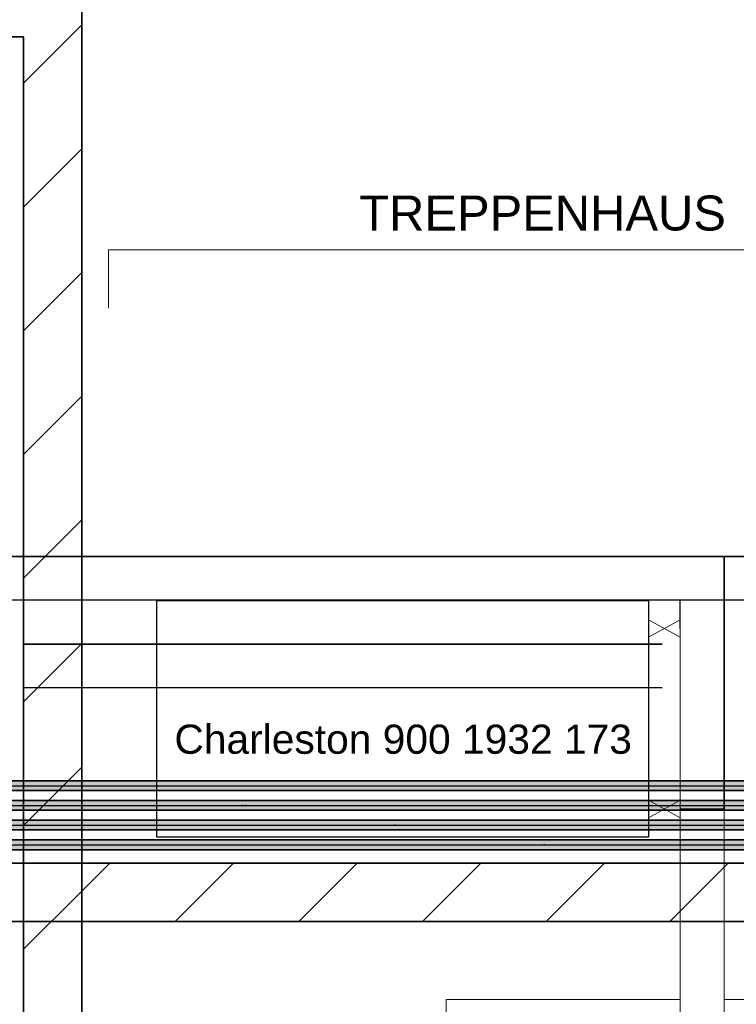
# Model space of a CAD drawing. Extents: x 635 to 1785, y -95 to 499.
# Tile 78 of 110: x 1135 to 1184, y 76 to 143. Entities that reach past the tile are written whole.
import ezdxf
from ezdxf.lldxf.tags import DXFTag

# ---------------------------------------------------------------- set-up
doc = ezdxf.new("R2010")
doc.units = 0
doc.layers.get('0').update_dxf_attribs({"lineweight": 35})
for name, color, linetype, lineweight, true_color in [('A_Wand_allgemein', 7, 'Continuous', 35, 0x585858), ('H_Ruecklauf', 5, 'Continuous', 35, 0x0000ff), ('H_Ruecklauf_Beschriftung', 5, 'Continuous', 18, 0x0000ff), ('H_Vorlauf', 1, 'Continuous', 25, 0xff0000), ('H_Vorlauf_Beschriftung', 1, 'Continuous', 18, 0xff0000), ('Heizkörper', 9, 'Continuous', 25, 0x808080), ('L_Klimageraet', 7, 'Continuous', 35, 0xababab), ('Rohrleitung', 1, 'Continuous', 35, 0xff0000), ('Rohrleitung-Shading', 1, 'Continuous', 35, 0xff0000)]:
    doc.layers.add(name, color=color, linetype=linetype, lineweight=lineweight, true_color=true_color)
doc.layers.add('Raumnummerierung', color=7, linetype='Continuous', lineweight=18)
doc.layers.add('Symbole', color=7, linetype='Continuous', lineweight=13)
doc.styles.get("Standard").update_dxf_attribs({"font": 'arial.ttf'})
tags = doc.linetypes.add('fein_strichliert', pattern=[4, 1, -2, 1]).pattern_tags.tags
tags[8:9] = [DXFTag(74, 4), DXFTag(75, 0), DXFTag(340, '0'), DXFTag(46, 0.0), DXFTag(50, 0.0), DXFTag(44, 0.0), DXFTag(45, 0.0)]
tags[6:7] = [DXFTag(74, 4), DXFTag(75, 0), DXFTag(340, '0'), DXFTag(46, 0.0), DXFTag(50, 0.0), DXFTag(44, 0.0), DXFTag(45, 0.0)]
tags[4:5] = [DXFTag(74, 4), DXFTag(75, 0), DXFTag(340, '0'), DXFTag(46, 0.0), DXFTag(50, 0.0), DXFTag(44, 0.0), DXFTag(45, 0.0)]
tags = doc.linetypes.add('STRICHPUNKT2', pattern=[12.7, 6.35, -3.175, 0, -3.175]).pattern_tags.tags
tags[10:11] = [DXFTag(74, 4), DXFTag(75, 0), DXFTag(340, '0'), DXFTag(46, 0.0), DXFTag(50, 0.0), DXFTag(44, 0.0), DXFTag(45, 0.0)]
tags[8:9] = [DXFTag(74, 4), DXFTag(75, 0), DXFTag(340, '0'), DXFTag(46, 0.0), DXFTag(50, 0.0), DXFTag(44, 0.0), DXFTag(45, 0.0)]
tags[6:7] = [DXFTag(74, 4), DXFTag(75, 0), DXFTag(340, '0'), DXFTag(46, 0.0), DXFTag(50, 0.0), DXFTag(44, 0.0), DXFTag(45, 0.0)]
tags[4:5] = [DXFTag(74, 4), DXFTag(75, 0), DXFTag(340, '0'), DXFTag(46, 0.0), DXFTag(50, 0.0), DXFTag(44, 0.0), DXFTag(45, 0.0)]

# ---------------------------------------------------------------- blocks, each defined once
blk = doc.blocks.new('Shading-A06HSU8SNL', base_point=(1210.342, 90.657))
at = {"layer": 'Rohrleitung-Shading', "color": 12, "true_color": 0xd90000}
for points in [[(1137.448, 91.072), (1133.471, 91.072), (1140.345, 90.735), (1133.471, 90.735)], [(1138.445, 90.735), (1133.471, 90.735), (1140.667, 90.398), (1133.471, 90.398)], [(1188.491, 90.735), (1187.563, 91.072), (1140.345, 90.735), (1137.448, 91.072)], [(1142.567, 90.398), (1140.345, 90.735), (1140.667, 90.398), (1138.445, 90.735)], [(1140.512, 90.735), (1140.345, 90.735), (1140.86, 90.657)], [(1142.567, 90.398), (1140.512, 90.735), (1140.86, 90.657)], [(1142.567, 90.398), (1189.19, 90.398), (1140.512, 90.735), (1188.491, 90.735)]]:
    blk.add_solid(points, dxfattribs=at)
blk = doc.blocks.new('Shading-A06HSU8YNL', base_point=(1210.52, 89.306))
at = {"layer": 'Rohrleitung-Shading', "color": 12, "true_color": 0xd90000}
for points in [[(1145.81, 89.721), (1133.048, 89.721), (1148.707, 89.384), (1132.711, 89.384)], [(1148.707, 89.384), (1132.711, 89.384), (1150.929, 89.047), (1133.048, 89.047)], [(1147.71, 89.721), (1145.81, 89.721), (1150.607, 89.384), (1148.707, 89.384)], [(1147.71, 89.721), (1191.753, 89.384), (1190.824, 89.721)], [(1147.71, 89.721), (1149.935, 89.462), (1191.753, 89.384), (1150.774, 89.384)], [(1152.829, 89.047), (1150.607, 89.384), (1150.929, 89.047), (1148.707, 89.384)], [(1149.935, 89.462), (1150.607, 89.384), (1150.774, 89.384)], [(1150.774, 89.384), (1150.607, 89.384), (1151.122, 89.306)], [(1192.451, 89.047), (1191.753, 89.384), (1151.122, 89.306), (1150.774, 89.384)], [(1192.451, 89.047), (1151.122, 89.306), (1152.829, 89.047)]]:
    blk.add_solid(points, dxfattribs=at)
blk = doc.blocks.new('Shading-A06HSU94NL', base_point=(1210.698, 87.955))
at = {"layer": 'Rohrleitung-Shading', "color": 12, "true_color": 0xd90000}
for points in [[(1156.072, 88.37), (1133.048, 88.37), (1158.968, 88.033), (1132.711, 88.033)], [(1158.968, 88.033), (1132.711, 88.033), (1161.191, 87.696), (1133.048, 87.696)], [(1157.972, 88.37), (1156.072, 88.37), (1160.868, 88.033), (1158.968, 88.033)], [(1157.972, 88.37), (1195.014, 88.033), (1194.086, 88.37)], [(1157.972, 88.37), (1160.196, 88.111), (1195.014, 88.033), (1161.036, 88.033)], [(1163.091, 87.696), (1160.868, 88.033), (1161.191, 87.696), (1158.968, 88.033)], [(1160.196, 88.111), (1160.868, 88.033), (1161.036, 88.033)], [(1161.036, 88.033), (1160.868, 88.033), (1161.384, 87.955)], [(1195.713, 87.696), (1195.014, 88.033), (1161.384, 87.955), (1161.036, 88.033)], [(1195.713, 87.696), (1161.384, 87.955), (1163.091, 87.696)]]:
    blk.add_solid(points, dxfattribs=at)
blk = doc.blocks.new('Shading-A06HSU96NL', base_point=(1218.861, 86.949))
at = {"layer": 'Rohrleitung-Shading', "color": 12, "true_color": 0xd90000}
for points in [[(1166.333, 87.019), (1133.048, 87.019), (1169.23, 86.682), (1132.711, 86.682)], [(1169.23, 86.682), (1132.711, 86.682), (1171.453, 86.345), (1133.048, 86.345)], [(1168.234, 87.019), (1166.333, 87.019), (1171.13, 86.682), (1169.23, 86.682)], [(1168.234, 87.019), (1170.458, 86.76), (1198.276, 86.682), (1171.298, 86.682)], [(1168.234, 87.019), (1198.276, 86.682), (1197.347, 87.019)], [(1173.353, 86.345), (1171.13, 86.682), (1171.453, 86.345), (1169.23, 86.682)], [(1170.458, 86.76), (1171.13, 86.682), (1171.298, 86.682)], [(1171.298, 86.682), (1171.13, 86.682), (1171.646, 86.604)], [(1198.975, 86.345), (1198.276, 86.682), (1171.646, 86.604), (1171.298, 86.682)], [(1198.975, 86.345), (1171.646, 86.604), (1173.353, 86.345)]]:
    blk.add_solid(points, dxfattribs=at)
blk = doc.blocks.new('Wand-A06HSUGYNL', base_point=(709.182, 142.101))
at = {"color": 0, "linetype": 'ByBlock', "lineweight": -2, "ltscale": 0.35}
blk.add_line((1135.099, 142.101), (713.182, 142.101), dxfattribs=at)
blk = doc.blocks.new('Wand-A06HSUH6NL', base_point=(713.182, 81.415))
at = {"color": 0, "linetype": 'ByBlock', "lineweight": -2, "ltscale": 0.35}
for p, q in [((713.182, 85.415), (1199.924, 85.415)), ((713.182, 81.415), (1199.924, 81.415))]:
    blk.add_line(p, q, dxfattribs=at)
at = {"color": 0, "lineweight": -2}
for p, q in [((1137.003, 81.415), (1141.003, 85.415)), ((1145.489, 81.415), (1149.489, 85.415)), ((1153.974, 81.415), (1157.974, 85.415)), ((1162.459, 81.415), (1166.459, 85.415)), ((1170.944, 81.415), (1174.944, 85.415)), ((1179.43, 81.415), (1183.43, 85.415))]:
    blk.add_line(p, q, dxfattribs=at)
blk = doc.blocks.new('Wand-A06HSUHGNL', base_point=(1135.099, 44.907))
at = {"color": 0, "linetype": 'ByBlock', "lineweight": -2, "ltscale": 0.35}
for p, q in [((1139.099, 179.614), (1139.099, 44.907)), ((1135.099, 142.101), (1135.099, 44.907))]:
    blk.add_line(p, q, dxfattribs=at)
at = {"color": 0, "lineweight": -2}
for p, q in [((1135.099, 138.908), (1139.099, 142.908)), ((1135.099, 130.423), (1139.099, 134.423)), ((1135.099, 121.938), (1139.099, 125.938)), ((1135.099, 113.452), (1139.099, 117.452)), ((1135.099, 104.967), (1139.099, 108.967)), ((1135.099, 96.482), (1139.099, 100.482)), ((1135.099, 87.996), (1139.099, 91.996)), ((1135.099, 79.511), (1139.099, 83.511))]:
    blk.add_line(p, q, dxfattribs=at)
blk = doc.blocks.new('AutoCAD-Punkt-A06HSULCNL', base_point=(1180.123, 89.134))
at = {"color": 0, "lineweight": -2}
blk.add_line((1180.123, 89.134), (1180.123, 89.134), dxfattribs=at)
blk = doc.blocks.new('AutoCAD-Punkt-A06HSULENL', base_point=(1180.123, 89.134))
at = {"color": 0, "lineweight": -2}
blk.add_line((1180.123, 89.134), (1180.123, 89.134), dxfattribs=at)
blk = doc.blocks.new('AutoCAD-Punkt-A06HSULGNL', base_point=(1177.956, 89.134))
at = {"color": 0, "lineweight": -2}
blk.add_line((1177.956, 89.134), (1177.956, 89.134), dxfattribs=at)
blk = doc.blocks.new('Polygon-A06HSULINL', base_point=(1144.23, 87.214))
at = {"color": 0, "linetype": 'ByBlock', "lineweight": -2, "ltscale": 0.25}
for p, q in [((1144.23, 103.443), (1177.956, 103.443)), ((1144.23, 87.214), (1144.23, 103.443)), ((1177.956, 103.443), (1177.956, 87.214)), ((1177.956, 87.214), (1144.23, 87.214))]:
    blk.add_line(p, q, dxfattribs=at)
blk = doc.blocks.new('AutoCAD-Punkt-A06HSULKNL', base_point=(1180.123, 101.523))
at = {"color": 0, "lineweight": -2}
blk.add_line((1180.123, 101.523), (1180.123, 101.523), dxfattribs=at)
blk = doc.blocks.new('AutoCAD-Punkt-A06HSULMNL', base_point=(1180.123, 101.523))
at = {"color": 0, "lineweight": -2}
blk.add_line((1180.123, 101.523), (1180.123, 101.523), dxfattribs=at)
blk = doc.blocks.new('AutoCAD-Punkt-A06HSULONL', base_point=(1177.956, 101.523))
at = {"color": 0, "lineweight": -2}
blk.add_line((1177.956, 101.523), (1177.956, 101.523), dxfattribs=at)
blk = doc.blocks.new('Stahlrohr nach DIN 2448-A06HSW1ENL', base_point=(1129.255, 86.345))
at = {"color": 0, "linetype": 'ByBlock', "lineweight": -2, "ltscale": 0.35}
for p, q in [((1249.739, 87.019), (1129.255, 87.019)), ((1129.255, 86.345), (1249.739, 86.345))]:
    blk.add_line(p, q, dxfattribs=at)
at = {"color": 0, "linetype": 'STRICHPUNKT2', "lineweight": 25, "ltscale": 0.25}
blk.add_line((1129.255, 86.682), (1249.739, 86.682), dxfattribs=at)
blk = doc.blocks.new('Stahlrohr nach DIN 2448-A06HSW1INL', base_point=(1130.603, 87.696))
at = {"color": 0, "linetype": 'ByBlock', "lineweight": -2, "ltscale": 0.35}
for p, q in [((1251.173, 88.37), (1130.603, 88.37)), ((1130.603, 87.696), (1251.173, 87.696))]:
    blk.add_line(p, q, dxfattribs=at)
at = {"color": 0, "linetype": 'STRICHPUNKT2', "lineweight": 25, "ltscale": 0.25}
blk.add_line((1130.603, 88.033), (1251.173, 88.033), dxfattribs=at)
blk = doc.blocks.new('Stahlrohr nach DIN 2448-A06HSW1MNL', base_point=(1132.037, 89.047))
at = {"color": 0, "linetype": 'ByBlock', "lineweight": -2, "ltscale": 0.35}
for p, q in [((1265.675, 89.721), (1132.037, 89.721)), ((1132.037, 89.047), (1265.675, 89.047))]:
    blk.add_line(p, q, dxfattribs=at)
at = {"color": 0, "linetype": 'STRICHPUNKT2', "lineweight": 25, "ltscale": 0.25}
blk.add_line((1132.037, 89.384), (1265.675, 89.384), dxfattribs=at)
blk = doc.blocks.new('Stahlrohr nach DIN 2448-A06HSW1QNL', base_point=(1133.471, 90.398))
at = {"color": 0, "linetype": 'ByBlock', "lineweight": -2, "ltscale": 0.35}
for p, q in [((1267.109, 91.072), (1133.471, 91.072)), ((1133.471, 90.398), (1267.109, 90.398))]:
    blk.add_line(p, q, dxfattribs=at)
at = {"color": 0, "linetype": 'STRICHPUNKT2', "lineweight": 25, "ltscale": 0.25}
blk.add_line((1133.471, 90.735), (1267.109, 90.735), dxfattribs=at)
blk = doc.blocks.new('Bauteilbeschriftung-A06HSW3KNL', base_point=(1183.151, 64.819))
at = {"color": 0, "linetype": 'ByBlock', "lineweight": -2, "ltscale": 0.18}
blk.add_line((1183.151, 76.069), (1183.151, 91.072), dxfattribs=at)
at = {"color": 0, "lineweight": -2}
for p, q in [((1183.151, 76.069), (1199.202, 76.069)), ((1183.151, 64.819), (1183.151, 76.069)), ((1199.202, 76.069), (1199.202, 64.819)), ((1183.151, 72.319), (1199.202, 72.319)), ((1183.151, 68.569), (1199.202, 68.569)), ((1199.202, 64.819), (1183.151, 64.819))]:
    blk.add_line(p, q, dxfattribs=at)
at = {"color": 0, "linetype": 'ByBlock', "lineweight": -2, "ltscale": 0.18, "char_height": 1.5, "attachment_point": 1}
for s, insert in [('{\\fArial;DN 12}', (1183.651, 74.944)), ('{\\fArial;ṁ = 106.48 kg/h}', (1183.651, 71.194)), ('{\\fArial;Temponox}', (1183.651, 67.444))]:
    blk.add_mtext(s, dxfattribs=dict(at, insert=insert))
blk = doc.blocks.new('Bauteilbeschriftung-A06HSW3MNL', base_point=(1164.071, 64.819))
at = {"color": 0, "linetype": 'ByBlock', "lineweight": -2, "ltscale": 0.18}
blk.add_line((1180.123, 70.444), (1180.123, 102.486), dxfattribs=at)
at = {"color": 0, "lineweight": -2}
for p, q in [((1164.071, 76.069), (1180.123, 76.069)), ((1164.071, 64.819), (1164.071, 76.069)), ((1180.123, 76.069), (1180.123, 64.819)), ((1164.071, 72.319), (1180.123, 72.319)), ((1164.071, 68.569), (1180.123, 68.569)), ((1180.123, 64.819), (1164.071, 64.819))]:
    blk.add_line(p, q, dxfattribs=at)
at = {"color": 0, "linetype": 'ByBlock', "lineweight": -2, "ltscale": 0.18, "char_height": 1.5, "attachment_point": 1}
for s, insert in [('{\\fArial;DN 12}', (1164.571, 74.944)), ('{\\fArial;ṁ = 106.48 kg/h}', (1164.571, 71.194)), ('{\\fArial;Temponox}', (1164.571, 67.444))]:
    blk.add_mtext(s, dxfattribs=dict(at, insert=insert))
blk = doc.blocks.new('Bauteilbeschriftung-A06HSW3ONL', base_point=(1125.762, 62.843))
at = {"color": 0, "linetype": 'ByBlock', "lineweight": -2, "ltscale": 0.18}
blk.add_line((1125.762, 74.093), (1125.762, 83.274), dxfattribs=at)
at = {"color": 0, "lineweight": -2}
for p, q in [((1125.762, 74.093), (1141.814, 74.093)), ((1125.762, 62.843), (1125.762, 74.093)), ((1141.814, 74.093), (1141.814, 62.843)), ((1125.762, 70.343), (1141.814, 70.343)), ((1125.762, 66.593), (1141.814, 66.593)), ((1141.814, 62.843), (1125.762, 62.843))]:
    blk.add_line(p, q, dxfattribs=at)
at = {"color": 0, "linetype": 'ByBlock', "lineweight": -2, "ltscale": 0.18, "char_height": 1.5, "attachment_point": 1}
for s, insert in [('{\\fArial;DN 15}', (1126.262, 72.968)), ('{\\fArial;ṁ = 246.08 kg/h}', (1126.262, 69.218)), ('{\\fArial;Temponox}', (1126.262, 65.468))]:
    blk.add_mtext(s, dxfattribs=dict(at, insert=insert))

msp = doc.modelspace()

# ---------------------------------------------------------------- linework, layer by layer
at = {"layer": 'H_Ruecklauf', "linetype": 'fein_strichliert', "ltscale": 0.35}
for p, q in [((1183.151, 106.449), (1125.762, 106.449)), ((1231.163, 106.449), (1183.151, 106.449)), ((1183.151, 89.134), (1183.151, 106.449)), ((1178.899, 100.449), (1135.099, 100.449)), ((1180.123, 89.134), (1183.151, 89.134))]:
    msp.add_line(p, q, dxfattribs=at)
at = {"layer": 'H_Vorlauf', "ltscale": 0.25}
for p, q in [((1231.163, 103.449), (1122.762, 103.449)), ((1193.758, 103.449), (1180.123, 103.449)), ((1180.123, 101.523), (1180.123, 103.449)), ((1178.899, 97.449), (1135.099, 97.449))]:
    msp.add_line(p, q, dxfattribs=at)
at = {"layer": 'Raumnummerierung', "ltscale": 0.18}
for q in [(1198.467, 127.475), (1140.925, 123.475)]:
    msp.add_line((1140.925, 127.475), q, dxfattribs=at)
at = {"layer": 'Symbole', "color": 7, "linetype": 'Continuous', "ltscale": 0.00793}
for p, q in [((1180.123, 100.925), (1177.956, 102.12)), ((1177.956, 102.12), (1177.956, 102.12)), ((1177.956, 102.12), (1180.123, 100.925)), ((1177.956, 100.925), (1180.123, 102.12)), ((1180.123, 102.12), (1177.956, 100.925)), ((1177.956, 102.12), (1177.956, 100.925)), ((1177.956, 100.925), (1177.956, 102.12)), ((1177.956, 102.12), (1177.956, 102.12)), ((1180.123, 102.12), (1180.123, 100.925)), ((1180.123, 100.925), (1180.123, 102.12)), ((1180.123, 102.12), (1180.123, 102.12)), ((1180.123, 102.12), (1180.123, 102.12)), ((1177.956, 100.925), (1177.956, 100.925)), ((1177.956, 100.925), (1177.956, 100.925)), ((1180.123, 100.925), (1180.123, 100.925)), ((1180.123, 100.925), (1180.123, 100.925)), ((1177.956, 88.537), (1177.956, 89.731)), ((1177.956, 89.731), (1177.956, 89.731)), ((1177.956, 89.731), (1177.956, 88.537)), ((1180.123, 89.731), (1177.956, 88.537)), ((1177.956, 88.537), (1180.123, 89.731)), ((1177.956, 89.731), (1180.123, 88.537)), ((1180.123, 88.537), (1177.956, 89.731)), ((1177.956, 89.731), (1177.956, 89.731)), ((1180.123, 88.537), (1180.123, 89.731)), ((1180.123, 89.731), (1180.123, 89.731)), ((1180.123, 89.731), (1180.123, 88.537)), ((1180.123, 89.731), (1180.123, 89.731)), ((1177.956, 88.537), (1177.956, 88.537)), ((1177.956, 88.537), (1177.956, 88.537)), ((1180.123, 88.537), (1180.123, 88.537)), ((1180.123, 88.537), (1180.123, 88.537))]:
    msp.add_line(p, q, dxfattribs=at)

# ---------------------------------------------------------------- block references
at = {"layer": 'A_Wand_allgemein', "ltscale": 0.35}
for name, p in [('Wand-A06HSUHGNL', (1135.099, 44.907)), ('Wand-A06HSUGYNL', (709.182, 142.101)), ('Wand-A06HSUH6NL', (713.182, 81.415))]:
    msp.add_blockref(name, p, dxfattribs=at)
at = {"layer": 'H_Ruecklauf_Beschriftung', "ltscale": 0.18}
for name, p in [('Bauteilbeschriftung-A06HSW3KNL', (1183.151, 64.819)), ('Bauteilbeschriftung-A06HSW3ONL', (1125.762, 62.843))]:
    msp.add_blockref(name, p, dxfattribs=at)
at = {"layer": 'H_Vorlauf_Beschriftung', "ltscale": 0.18}
msp.add_blockref('Bauteilbeschriftung-A06HSW3MNL', (1164.071, 64.819), dxfattribs=at)
at = {"layer": 'Heizkörper', "ltscale": 0.25}
msp.add_blockref('Polygon-A06HSULINL', (1144.23, 87.214), dxfattribs=at)
at = {"layer": 'Rohrleitung'}
for name, p in [('Shading-A06HSU8SNL', (1210.342, 90.657)), ('Shading-A06HSU8YNL', (1210.52, 89.306)), ('Shading-A06HSU94NL', (1210.698, 87.955)), ('Shading-A06HSU96NL', (1218.861, 86.949))]:
    msp.add_blockref(name, p, dxfattribs=at)
at = {"layer": 'Rohrleitung', "ltscale": 0.35}
for name, p in [('Stahlrohr nach DIN 2448-A06HSW1QNL', (1133.471, 90.398)), ('Stahlrohr nach DIN 2448-A06HSW1MNL', (1132.037, 89.047)), ('Stahlrohr nach DIN 2448-A06HSW1INL', (1130.603, 87.696)), ('Stahlrohr nach DIN 2448-A06HSW1ENL', (1129.255, 86.345))]:
    msp.add_blockref(name, p, dxfattribs=at)
at = {"layer": 'Symbole', "color": 7, "linetype": 'Continuous', "ltscale": 0.0195}
for name, p in [('AutoCAD-Punkt-A06HSULONL', (1177.956, 101.523)), ('AutoCAD-Punkt-A06HSULMNL', (1180.123, 101.523)), ('AutoCAD-Punkt-A06HSULGNL', (1177.956, 89.134)), ('AutoCAD-Punkt-A06HSULENL', (1180.123, 89.134))]:
    msp.add_blockref(name, p, dxfattribs=at)
at = {"layer": 'Symbole', "color": 7, "linetype": 'Continuous', "ltscale": 0.0325}
for name, p in [('AutoCAD-Punkt-A06HSULKNL', (1180.123, 101.523)), ('AutoCAD-Punkt-A06HSULCNL', (1180.123, 89.134))]:
    msp.add_blockref(name, p, dxfattribs=at)

# ---------------------------------------------------------------- texts
at = {"layer": 'L_Klimageraet', "color": 7, "ltscale": 0.35, "attachment_point": 1}
for s, insert, char_height in [('{\\fArial;TREPPENHAUS}', (1158.119, 131.211), 2.4), ('{\\fArial;Charleston 900 1932 173}', (1145.442, 94.923), 2)]:
    msp.add_mtext(s, dxfattribs=dict(at, insert=insert, char_height=char_height))

doc.saveas('drawing.dxf')
